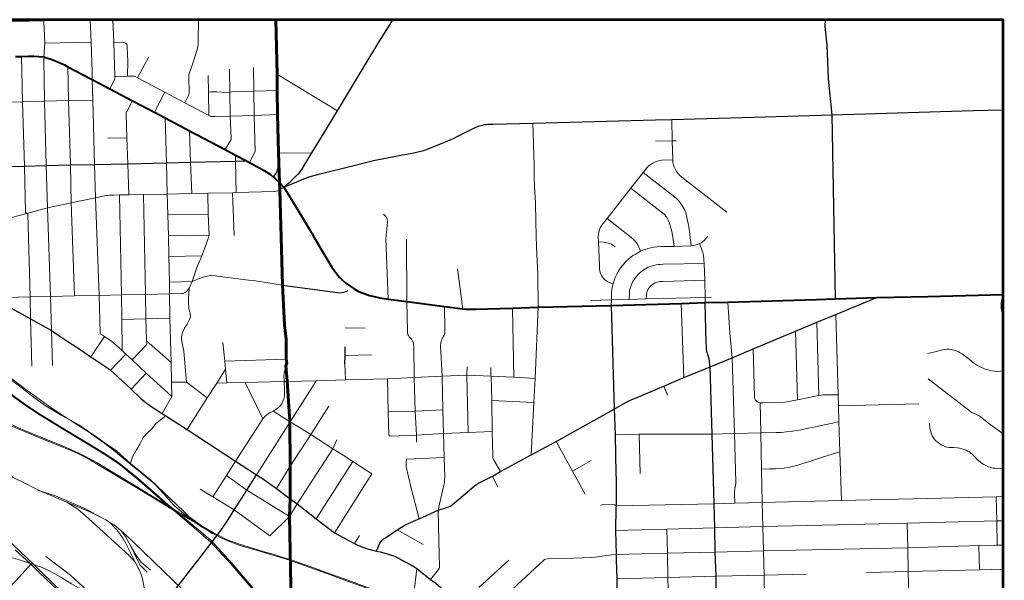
# Model space of a CAD drawing. Extents: x 13.99 to 21.38, y 7.75 to 14.55.
# Tile 77 of 77: x 18.68 to 21.38, y 13.01 to 14.55. Entities that reach past the tile are written whole.
import ezdxf

# ---------------------------------------------------------------- set-up
doc = ezdxf.new("R2010")
doc.units = 0
doc.header["$MEASUREMENT"] = 0
doc.linetypes.add('rr2', pattern=[0])
for name, color, linetype, lineweight in [('GM_X_City_Street', 1, 'Continuous', 0), ('GM_X_County_Road', 3, 'Continuous', 30), ('GM_X_Interstate_Route', 1, 'Continuous', 53), ('GM_X_Interstate_Shield', 7, 'Continuous', 0), ('GM_X_Rail_Line', 7, 'rr2', 13), ('GM_X_State_Route', 1, 'Continuous', 30), ('GM_X_Township_Road', 1, 'Continuous', 30), ('GM_X_US_Route', 1, 'Continuous', 40)]:
    doc.layers.add(name, color=color, linetype=linetype, lineweight=lineweight)

# ---------------------------------------------------------------- blocks, each defined once
blk = doc.blocks.new('DGN_COMPLEXSHAPE22')
at = {"layer": 'GM_X_Interstate_Shield', "color": 7, "linetype": 'Continuous', "lineweight": 13}
for p, q in [((21.377, 13.7415), (21.377, 13.7944)), ((21.377, 13.7944), (21.377, 13.7944)), ((21.377, 13.7415), (21.377, 13.7415))]:
    blk.add_line(p, q, dxfattribs=at)
blk.add_ellipse((21.4672, 13.7679), major_axis=(0.0961, 0), ratio=0.8, start_param=2.790281, end_param=3.492905, dxfattribs=at)

msp = doc.modelspace()

# ---------------------------------------------------------------- hatches: boundary and pattern name
at = {"layer": 'GM_X_Interstate_Shield', "linetype": 'rr2', "true_color": 0xe17500}
h = msp.add_hatch(color=32, dxfattribs=at)
edge = h.paths.add_edge_path()
edge.add_line((21.377, 13.7415), (21.377, 13.7415))
edge.add_line((21.377, 13.7415), (21.377, 13.7944))
edge.add_line((21.377, 13.7944), (21.377, 13.7944))
edge.add_ellipse((21.4672, 13.7679), major_axis=(0.0961, 0), ratio=0.8, start_angle=-200.1287, end_angle=-159.8713)

# ---------------------------------------------------------------- linework, layer by layer
at = {"layer": 'GM_X_City_Street'}
for p, q in [((19.0048, 14.5511), (19.0048, 14.5517)), ((18.7468, 14.4874), (18.8743, 14.4901)), ((19.0018, 14.3921), (19.0322, 14.4496)), ((19.3852, 14.4011), (19.5507, 14.302)), ((19.0477, 14.2976), (19.0763, 14.3528)), ((19.0814, 14.1592), (19.0774, 14.2822)), ((19.1473, 14.1603), (19.1445, 14.2465)), ((18.9203, 14.2267), (18.972, 14.2276)), ((19.3884, 14.1856), (19.4802, 14.1863)), ((18.9777, 14.0712), (18.9749, 14.1566)), ((19.1507, 14.0746), (19.1473, 14.1603)), ((19.2666, 13.9592), (19.2625, 14.077)), ((19.0851, 14.0158), (19.1955, 14.0179)), ((19.0865, 13.9583), (19.1978, 13.9606)), ((19.7404, 13.7785), (19.7397, 13.9492)), ((19.0879, 13.9015), (19.1777, 13.9037)), ((19.8937, 13.7584), (19.8795, 13.8679)), ((19.0894, 13.8314), (19.1516, 13.8335)), ((19.2193, 13.8483), (19.2294, 13.8468)), ((20.034, 13.5705), (20.0305, 13.7603)), ((20.5003, 13.5694), (20.4936, 13.773)), ((19.5716, 13.7062), (19.6265, 13.7049)), ((20.8708, 13.5208), (20.8656, 13.7213)), ((18.8735, 13.6266), (18.9108, 13.6827)), ((19.0266, 13.6702), (19.0935, 13.6113)), ((20.8122, 13.5084), (20.8073, 13.6966)), ((18.9277, 13.5896), (18.9698, 13.6339)), ((19.2414, 13.6142), (19.4099, 13.6204)), ((19.571, 13.63), (19.6433, 13.632)), ((19.2468, 13.5551), (19.2433, 13.5931)), ((19.5718, 13.5631), (19.5702, 13.6076)), ((19.9053, 13.5791), (19.9064, 13.5991)), ((19.9713, 13.5772), (19.9706, 13.5974)), ((18.9842, 13.5376), (19.0252, 13.5816)), ((19.0951, 13.5567), (19.1361, 13.5572)), ((19.3454, 13.4561), (19.2965, 13.556)), ((19.4731, 13.5312), (19.4919, 13.5606)), ((20.4561, 13.5215), (20.4461, 13.5464)), ((19.9738, 13.5068), (20.0888, 13.5014)), ((20.9251, 13.4916), (21.1451, 13.4979)), ((20.3809, 13.3063), (20.3782, 13.4144)), ((19.5374, 13.3744), (19.5485, 13.3984)), ((19.7396, 13.3453), (19.8431, 13.3503)), ((19.4921, 13.1819), (19.5923, 13.339)), ((20.1948, 13.3127), (20.2465, 13.3417)), ((19.5421, 13.1432), (19.6449, 13.3051)), ((19.9904, 13.2691), (19.9755, 13.2989)), ((19.5966, 13.1144), (19.6103, 13.1361)), ((19.7142, 13.1515), (19.7849, 13.1119)), ((21.3116, 13.0417), (21.3102, 13.1084)), ((21.3755, 13.0439), (21.374, 13.1099)), ((19.9379, 12.9939), (20.0201, 13.0684)), ((19.7551, 12.9414), (19.7679, 13.0455))]:
    msp.add_line(p, q, dxfattribs=at)
at = {"layer": 'GM_X_City_Street', "flags": 128}
for points in [[(18.5177, 14.543), (18.5835, 14.5452), (18.6639, 14.547), (18.7446, 14.5488), (18.8719, 14.5515), (18.8958, 14.5517)], [(18.7509, 14.1514), (18.7465, 14.328), (18.7441, 14.4426), (18.7448, 14.4495), (18.7468, 14.4874), (18.7446, 14.5488), (18.7445, 14.5517)], [(18.8834, 14.1544), (18.8789, 14.3311), (18.8768, 14.3872), (18.877, 14.4064), (18.8743, 14.4901), (18.8719, 14.5515)], [(18.926, 14.3617), (18.9378, 14.3852), (18.9392, 14.3898), (18.9394, 14.3948), (18.9366, 14.4896), (18.9338, 14.5511)], [(19.1677, 14.4834), (19.1683, 14.4921), (19.1685, 14.5517)], [(18.9366, 14.4896), (18.9614, 14.4898), (18.9643, 14.4889), (18.967, 14.488)], [(18.9741, 14.3964), (18.9749, 14.4376), (18.9732, 14.4748), (18.9727, 14.4806), (18.9718, 14.4842), (18.971, 14.4856), (18.9697, 14.4867), (18.967, 14.488)], [(19.131, 14.3237), (19.1412, 14.3434), (19.1427, 14.3474), (19.143, 14.3512), (19.1431, 14.3568), (19.142, 14.3916), (19.1423, 14.3953), (19.1428, 14.3992), (19.1437, 14.4037), (19.1481, 14.4159), (19.1559, 14.4411), (19.1649, 14.4695), (19.1667, 14.4778), (19.1677, 14.4834)], [(18.6914, 14.1498), (18.6858, 14.3267), (18.6833, 14.4508)], [(18.8173, 14.1532), (18.8125, 14.3296), (18.8108, 14.4224)], [(19.2422, 14.1951), (19.2581, 14.2233), (19.2585, 14.2254), (19.2561, 14.2868), (19.2548, 14.3527), (19.2541, 14.4162)], [(19.3085, 14.1599), (19.3238, 14.1886), (19.3243, 14.1912), (19.3216, 14.2886), (19.3208, 14.3555), (19.3199, 14.4203)], [(18.9394, 14.3948), (18.9741, 14.3964), (18.9897, 14.3968), (18.9927, 14.3964), (18.9948, 14.3956), (19.0018, 14.3921), (19.0763, 14.3528), (19.131, 14.3237), (19.1969, 14.2888), (19.1989, 14.2879), (19.2025, 14.2864), (19.206, 14.2857), (19.2098, 14.2857), (19.2139, 14.2859), (19.2561, 14.2868), (19.3216, 14.2886), (19.386, 14.2911)], [(19.1969, 14.2888), (19.1964, 14.3527), (19.1955, 14.399)], [(19.1964, 14.3527), (19.2029, 14.3536), (19.2104, 14.3538), (19.2194, 14.3535), (19.2461, 14.352), (19.2548, 14.3527), (19.2599, 14.3539), (19.2646, 14.3547), (19.3208, 14.3555), (19.3852, 14.357)], [(18.5588, 14.3237), (18.6259, 14.3255), (18.6858, 14.3267), (18.7465, 14.328), (18.8125, 14.3296), (18.8789, 14.3311)], [(18.9749, 14.1566), (18.972, 14.2276), (18.9704, 14.2922), (18.9706, 14.2959), (18.9714, 14.2986), (18.9728, 14.3008), (18.9881, 14.3289)], [(20.1013, 13.7624), (20.0998, 13.8525), (20.0964, 13.9266), (20.094, 13.9963), (20.0935, 14.0499), (20.092, 14.0773), (20.0903, 14.1164), (20.0895, 14.1515), (20.0859, 14.2676)], [(20.6187, 14.0232), (20.4949, 14.1199), (20.4899, 14.1241), (20.4847, 14.1297), (20.4801, 14.1352), (20.4768, 14.1414), (20.4737, 14.1473), (20.472, 14.1529), (20.4705, 14.1602), (20.4703, 14.167), (20.4684, 14.2191), (20.4672, 14.2781)], [(20.4232, 14.2188), (20.4684, 14.2191), (20.4796, 14.2196)], [(19.0691, 13.4708), (19.0947, 13.5158), (19.0953, 13.518), (19.0951, 13.5567), (19.0935, 13.6113), (19.0906, 13.7322), (19.0894, 13.7991), (19.0894, 13.8314), (19.0879, 13.9015), (19.0865, 13.9583), (19.0851, 14.0158), (19.0833, 14.0732), (19.0814, 14.1592)], [(19.272, 14.0775), (19.2707, 14.1631), (19.2707, 14.1795)], [(20.3064, 13.8273), (20.2953, 13.8309), (20.2878, 13.8352), (20.2818, 13.8401), (20.2775, 13.8454), (20.2743, 13.8501), (20.2719, 13.8554), (20.27, 13.8618), (20.2689, 13.8684), (20.2687, 13.8789), (20.2667, 13.942), (20.2657, 13.9571), (20.266, 13.9628), (20.2671, 13.9688), (20.2689, 13.9752), (20.2711, 13.9809), (20.2758, 13.9878), (20.29, 14.0058), (20.3549, 14.0895), (20.3893, 14.1328), (20.4001, 14.1465), (20.4057, 14.1512), (20.41, 14.1544), (20.4155, 14.1581), (20.423, 14.1618), (20.4307, 14.1644), (20.4398, 14.166), (20.4703, 14.167)], [(18.712, 13.6012), (18.7083, 13.7309), (18.7071, 13.7911), (18.7002, 14.0182), (18.6983, 14.0201), (18.6946, 14.0224), (18.6914, 14.1498)], [(18.7679, 13.6031), (18.7658, 13.6987), (18.7632, 13.7922), (18.7542, 14.035), (18.7509, 14.1514)], [(18.8289, 13.7937), (18.8198, 14.0493), (18.8173, 14.1532)], [(18.899, 13.6921), (18.8959, 13.795), (18.886, 14.0633), (18.8834, 14.1544)], [(20.521, 13.9313), (20.5139, 13.9842), (20.5092, 14.0091), (20.5063, 14.0215), (20.5022, 14.0306), (20.4971, 14.0398), (20.4915, 14.0482), (20.4863, 14.0551), (20.481, 14.0604), (20.475, 14.0653), (20.3893, 14.1328)], [(18.6351, 14.0037), (18.6983, 14.0201), (18.7542, 14.035), (18.8198, 14.0493), (18.886, 14.0633), (18.9142, 14.0691), (18.9205, 14.0697), (18.9257, 14.07), (18.9343, 14.0702), (18.952, 14.0707), (18.9777, 14.0712), (19.0181, 14.072), (19.0833, 14.0732), (19.1507, 14.0746), (19.1945, 14.0753), (19.2625, 14.077), (19.272, 14.0775), (19.3764, 14.0802), (19.3818, 14.0809), (19.387, 14.0821), (19.3919, 14.0845), (19.403, 14.0917)], [(19.1794, 13.9084), (19.1943, 13.9488), (19.1978, 13.9606), (19.1955, 14.0179), (19.1945, 14.0753)], [(20.4737, 13.9296), (20.4702, 13.9547), (20.4673, 13.9706), (20.4643, 13.9835), (20.4612, 13.9934), (20.4573, 14.0018), (20.4526, 14.0104), (20.4463, 14.0176), (20.4395, 14.0238), (20.4309, 14.0303), (20.3549, 14.0895)], [(18.9591, 13.644), (18.9587, 13.7293), (18.9576, 13.7963), (18.952, 14.0707)], [(18.9873, 13.618), (19.025, 13.6587), (19.0263, 13.6606), (19.027, 13.6628), (19.0271, 13.6665), (19.0266, 13.6702), (19.0245, 13.7304), (19.0238, 13.7977), (19.0181, 14.072)], [(19.689, 13.785), (19.6831, 13.9508), (19.6873, 13.996), (19.6863, 14.0056), (19.6829, 14.0114), (19.6763, 14.0183)], [(20.3816, 13.9161), (20.375, 13.9318), (20.3708, 13.939), (20.3662, 13.9446), (20.3612, 13.9494), (20.3563, 13.9538), (20.29, 14.0058)], [(20.2667, 13.942), (20.2811, 13.9413), (20.2872, 13.9403), (20.2938, 13.9388), (20.3018, 13.9353), (20.3122, 13.9286)], [(20.3014, 13.7675), (20.3021, 13.7828), (20.3025, 13.8026), (20.3041, 13.8174), (20.3064, 13.8273), (20.3093, 13.8358), (20.3124, 13.8441), (20.3165, 13.8532), (20.321, 13.8616), (20.3269, 13.8712), (20.3337, 13.8793), (20.3407, 13.8874), (20.3489, 13.8949), (20.355, 13.8998), (20.361, 13.9042), (20.3669, 13.9077), (20.3742, 13.9121), (20.3816, 13.9161), (20.3897, 13.9198), (20.3952, 13.9215), (20.4021, 13.9234), (20.4099, 13.9256), (20.4189, 13.9275), (20.4276, 13.9286), (20.4377, 13.9289), (20.4737, 13.9296), (20.521, 13.9313), (20.5312, 13.9326), (20.538, 13.9349), (20.5434, 13.9372), (20.5478, 13.9396), (20.5517, 13.9417), (20.5564, 13.9454), (20.5664, 13.9577)], [(20.5594, 13.7753), (20.559, 13.7898), (20.5578, 13.8365), (20.556, 13.8831), (20.5557, 13.8915), (20.5551, 13.8976), (20.5543, 13.903), (20.5532, 13.9098), (20.5512, 13.9173), (20.5482, 13.9259), (20.5434, 13.9372)], [(19.1646, 13.8714), (19.1669, 13.8781), (19.1777, 13.9037), (19.1794, 13.9084)], [(18.3547, 13.8826), (18.4004, 13.822), (18.4033, 13.8179), (18.4363, 13.7716), (18.4775, 13.7196), (18.5057, 13.6881), (18.5217, 13.6714), (18.5629, 13.6369), (18.6178, 13.5955), (18.6988, 13.5339), (18.7143, 13.5228), (18.7649, 13.4864), (18.8097, 13.4569), (18.8402, 13.4395), (18.8668, 13.422), (18.8861, 13.4089), (18.9105, 13.391), (18.9437, 13.3683), (18.9821, 13.3338), (19.0371, 13.2886), (19.0907, 13.2373), (19.1277, 13.2033), (19.1427, 13.1879), (19.2073, 13.1406)], [(19.1923, 13.514), (19.1361, 13.5572), (19.13, 13.6314), (19.1283, 13.6422), (19.1235, 13.6689), (19.122, 13.6788), (19.1229, 13.6865), (19.1258, 13.6947), (19.1309, 13.705), (19.138, 13.7163), (19.1443, 13.7291), (19.1473, 13.7371), (19.1463, 13.7469), (19.1438, 13.7512), (19.1421, 13.7605), (19.1416, 13.7752), (19.1414, 13.7861), (19.1419, 13.7999), (19.1431, 13.8146), (19.1516, 13.8335), (19.1646, 13.8714)], [(20.3501, 13.7843), (20.3511, 13.8023), (20.3519, 13.8092), (20.354, 13.8179), (20.3574, 13.8264), (20.3605, 13.8329), (20.365, 13.8395), (20.3693, 13.8459), (20.3749, 13.8524), (20.3809, 13.8581), (20.388, 13.8637), (20.3953, 13.8682), (20.4031, 13.8723), (20.4111, 13.8757), (20.4186, 13.8776), (20.425, 13.8791), (20.4305, 13.8796), (20.4366, 13.88), (20.4438, 13.8806), (20.556, 13.8831)], [(19.1516, 13.8335), (19.1778, 13.844), (19.2041, 13.8505), (19.2051, 13.8504), (19.2152, 13.8489), (19.2193, 13.8483)], [(19.2294, 13.8468), (19.2355, 13.8458), (19.3063, 13.8373), (19.3194, 13.8357), (19.3992, 13.8232)], [(20.3973, 13.7861), (20.3985, 13.7971), (20.3994, 13.8042), (20.4013, 13.8101), (20.4046, 13.8151), (20.4084, 13.8196), (20.4122, 13.823), (20.4167, 13.8263), (20.4216, 13.8292), (20.4271, 13.8316), (20.4344, 13.8332), (20.4441, 13.8333), (20.5578, 13.8365)], [(18.5903, 13.6821), (18.5878, 13.7491), (18.5883, 13.7525), (18.5899, 13.7552), (18.6083, 13.7714), (18.6131, 13.7793), (18.6127, 13.7843), (18.6225, 13.7895), (18.641, 13.7897), (18.7071, 13.7911), (18.7632, 13.7922), (18.8289, 13.7937), (18.8959, 13.795), (18.9576, 13.7963), (19.0238, 13.7977), (19.0894, 13.7991), (19.1226, 13.8002), (19.1259, 13.8005), (19.1287, 13.8015), (19.1321, 13.8031), (19.1358, 13.8058), (19.1387, 13.8088), (19.1431, 13.8146)], [(19.7671, 13.3927), (19.7667, 13.4119), (19.7634, 13.4778), (19.7608, 13.5698), (19.7596, 13.6542), (19.7591, 13.6596), (19.7584, 13.6643), (19.7567, 13.6684), (19.7532, 13.6746), (19.7493, 13.679), (19.7472, 13.6816), (19.7453, 13.685), (19.7434, 13.688), (19.7424, 13.6923), (19.7423, 13.6969), (19.7413, 13.738), (19.7404, 13.7785)], [(20.2446, 13.7808), (20.3021, 13.7828), (20.3501, 13.7843), (20.3973, 13.7861), (20.559, 13.7898), (20.5762, 13.79)], [(19.8263, 13.2056), (19.8334, 13.2384), (19.8423, 13.2741), (19.8439, 13.2818), (19.8443, 13.2881), (19.8444, 13.2978), (19.8431, 13.3503), (19.8407, 13.4157), (19.8392, 13.4812), (19.837, 13.5733), (19.833, 13.658), (19.8334, 13.6646), (19.8347, 13.6706), (19.8372, 13.6759), (19.8405, 13.682), (19.8434, 13.6867), (19.8447, 13.6904), (19.8452, 13.6957), (19.8451, 13.7013), (19.8434, 13.7647)], [(20.0818, 13.3576), (20.0888, 13.5014), (20.0925, 13.5671), (20.1013, 13.7624)], [(20.6396, 13.4162), (20.6331, 13.6242), (20.6268, 13.6925), (20.6214, 13.7768)], [(18.9587, 13.7293), (19.0245, 13.7304), (19.0906, 13.7322)], [(20.9327, 13.232), (20.929, 13.3662), (20.9257, 13.4484), (20.9251, 13.4916), (20.9243, 13.5225), (20.9176, 13.7427)], [(18.899, 13.6921), (18.8994, 13.6907), (18.9004, 13.6891), (18.9026, 13.6876), (18.9108, 13.6827), (18.9315, 13.6683), (18.9368, 13.6639), (18.943, 13.6587), (18.9591, 13.644), (18.9698, 13.6339), (18.9873, 13.618), (19.0252, 13.5816), (19.0953, 13.518)], [(19.1374, 13.4272), (19.1923, 13.514), (19.219, 13.5544), (19.2433, 13.5931), (19.2414, 13.6142), (19.2352, 13.6656)], [(20.7355, 12.4133), (20.7332, 12.4781), (20.7319, 12.5448), (20.7298, 12.6238), (20.7283, 12.6908), (20.7266, 12.7601), (20.7253, 12.8265), (20.7235, 12.894), (20.7219, 12.9612), (20.7207, 13.0273), (20.7188, 13.0942), (20.7173, 13.1605), (20.7152, 13.2267), (20.7135, 13.3186), (20.7118, 13.4182), (20.7104, 13.5006), (20.7058, 13.5015), (20.702, 13.503), (20.6988, 13.5059), (20.6967, 13.5084), (20.6951, 13.5121), (20.6946, 13.5162), (20.6911, 13.6481)], [(21.1694, 13.6353), (21.19, 13.6398), (21.204, 13.6438), (21.2111, 13.646), (21.2164, 13.6471), (21.222, 13.6477), (21.2277, 13.6477), (21.2326, 13.6471), (21.2374, 13.6461), (21.2426, 13.6449), (21.2476, 13.6432), (21.2538, 13.6405), (21.2591, 13.6377), (21.2641, 13.6343), (21.2691, 13.6307), (21.289, 13.6155), (21.2946, 13.6105), (21.3005, 13.6061), (21.3064, 13.6025), (21.3123, 13.5992), (21.3198, 13.5959), (21.3269, 13.593), (21.3353, 13.5906), (21.3443, 13.5883), (21.3534, 13.5871), (21.3615, 13.5867), (21.3695, 13.5871), (21.3767, 13.5879), (21.377, 13.5879)], [(19.208, 13.2423), (19.2459, 13.3012), (19.2706, 13.3406), (19.3454, 13.4561), (19.3519, 13.4635), (19.3566, 13.4678), (19.3639, 13.4726), (19.3733, 13.4776), (19.3819, 13.4826), (19.3881, 13.4877), (19.3937, 13.4929), (19.3974, 13.4977), (19.3995, 13.5019), (19.4013, 13.5063), (19.4029, 13.5109), (19.404, 13.5153), (19.4048, 13.5212), (19.405, 13.5268), (19.4048, 13.533), (19.4039, 13.5588), (19.4033, 13.5757), (19.4035, 13.5806), (19.4046, 13.5856), (19.4057, 13.5895), (19.4068, 13.5932), (19.4089, 13.6011)], [(19.219, 13.5544), (19.2468, 13.5551), (19.2965, 13.556), (19.4039, 13.5588), (19.412, 13.5588), (19.4919, 13.5606), (19.5718, 13.5631)], [(19.5718, 13.5631), (19.6877, 13.5665), (19.7608, 13.5698), (19.837, 13.5733), (19.9052, 13.5761), (19.9715, 13.5732), (20.034, 13.5705), (20.0925, 13.5671)], [(19.693, 13.41), (19.6922, 13.4109), (19.6915, 13.4126), (19.6891, 13.4753), (19.6877, 13.5665)], [(19.9085, 13.4191), (19.9052, 13.5761), (19.9053, 13.5791)], [(19.9977, 13.3114), (19.9784, 13.345), (19.9773, 13.3476), (19.9766, 13.3506), (19.9763, 13.3551), (19.9747, 13.4212), (19.9738, 13.5068), (19.9715, 13.5732), (19.9713, 13.5772)], [(21.377, 13.4148), (21.3413, 13.4412), (21.3099, 13.4658), (21.3034, 13.4686), (21.297, 13.4708), (21.2921, 13.4731), (21.2867, 13.4768), (21.1706, 13.5663)], [(19.3281, 13.3027), (19.4201, 13.4481), (19.4731, 13.5312)], [(20.7104, 13.5006), (20.7175, 13.5003), (20.7716, 13.5014), (20.7774, 13.502), (20.7828, 13.5029), (20.8122, 13.5084), (20.8708, 13.5208), (20.8824, 13.5219), (20.9015, 13.5224), (20.9243, 13.5225)], [(19.3825, 13.2648), (19.4206, 13.3262), (19.4767, 13.4131), (19.5268, 13.4915)], [(19.6891, 13.4753), (19.7634, 13.4778), (19.8392, 13.4812)], [(18.9821, 13.3338), (18.9879, 13.3525), (18.9986, 13.3713), (19.0075, 13.3866), (19.0175, 13.4054), (19.029, 13.4181), (19.0422, 13.4301), (19.0522, 13.444), (19.0791, 13.4644)], [(19.3733, 13.4776), (19.4201, 13.4481), (19.4767, 13.4131), (19.5374, 13.3744), (19.5656, 13.3567)], [(20.3117, 13.4122), (20.3782, 13.4144), (20.5784, 13.4142), (20.6396, 13.4162), (20.7118, 13.4182), (20.7536, 13.4186), (20.7672, 13.4189), (20.7815, 13.4204), (20.7987, 13.4227), (20.8213, 13.4263), (20.9257, 13.4484)], [(21.1745, 13.4446), (21.1754, 13.4315), (21.1771, 13.4235), (21.1789, 13.4166), (21.1819, 13.4095), (21.1853, 13.4042), (21.1896, 13.3991), (21.1933, 13.3949), (21.198, 13.391), (21.2035, 13.3871), (21.2084, 13.3838), (21.2147, 13.381), (21.2224, 13.379), (21.2285, 13.3779), (21.2341, 13.3774), (21.2415, 13.3775), (21.2508, 13.3768), (21.2571, 13.3759), (21.2635, 13.3745), (21.2694, 13.3726), (21.2749, 13.3705), (21.2801, 13.3679), (21.2845, 13.3654), (21.2882, 13.3624), (21.2917, 13.3596), (21.2957, 13.3557), (21.3003, 13.3509), (21.3043, 13.346), (21.3147, 13.3371), (21.319, 13.3336), (21.3239, 13.331), (21.3289, 13.3282), (21.333, 13.3264), (21.3367, 13.3249), (21.341, 13.3234), (21.3451, 13.3222), (21.3497, 13.3213), (21.3538, 13.3206), (21.358, 13.3202), (21.377, 13.3206)], [(19.693, 13.41), (19.6942, 13.4095), (19.6961, 13.4091), (19.7667, 13.4119), (19.8407, 13.4157), (19.9085, 13.4191), (19.9747, 13.4212)], [(20.6404, 13.2249), (20.6392, 13.2511), (20.6396, 13.2562), (20.6402, 13.2629), (20.6411, 13.2685), (20.6422, 13.273), (20.6428, 13.2776), (20.6429, 13.2818), (20.6396, 13.4162)], [(19.3642, 13.1357), (19.4184, 13.1886), (19.4397, 13.2228), (19.5374, 13.3744)], [(20.2298, 13.2499), (20.1948, 13.3127), (20.1498, 13.3941)], [(19.5656, 13.3567), (19.5923, 13.339), (19.6449, 13.3051)], [(20.7135, 13.3186), (20.7353, 13.3192), (20.7516, 13.3196), (20.7649, 13.3201), (20.7756, 13.3213), (20.786, 13.3227), (20.799, 13.3253), (20.8135, 13.3292), (20.8275, 13.3338), (20.8423, 13.3388), (20.8835, 13.3517), (20.929, 13.3662)], [(19.7745, 13.1822), (19.7516, 13.2695), (19.7384, 13.325), (19.7386, 13.3389), (19.7396, 13.3453)], [(19.2459, 13.3012), (19.3013, 13.2607), (19.4184, 13.1886)], [(19.1732, 13.2637), (19.208, 13.2423), (19.2665, 13.2062), (19.3642, 13.1357)], [(20.2732, 13.2181), (20.2766, 13.2203), (20.2798, 13.221), (20.3107, 13.2206), (20.3145, 13.2174), (20.5839, 13.2232), (20.6404, 13.2249), (20.7152, 13.2267), (20.9327, 13.232), (21.1681, 13.2378), (21.3574, 13.2424), (21.377, 13.2429)], [(21.3605, 13.1097), (21.3589, 13.1761), (21.3574, 13.2424)], [(19.8057, 13.0159), (19.8278, 13.0433), (19.8291, 13.0456), (19.8302, 13.0485), (19.8305, 13.0529), (19.829, 13.0818), (19.8263, 13.2056)], [(20.3127, 13.15), (20.4543, 13.154), (20.5858, 13.1572), (20.7173, 13.1605), (20.92, 13.1654), (21.1137, 13.17), (21.3589, 13.1761), (21.377, 13.1766)], [(21.1218, 12.7659), (21.1209, 12.8367), (21.1194, 12.9039), (21.1177, 12.9709), (21.1162, 13.0372), (21.1148, 13.1027), (21.1137, 13.17)], [(20.4654, 12.7597), (20.4644, 12.7612), (20.4636, 12.763), (20.4631, 12.765), (20.461, 12.8205), (20.4601, 12.8875), (20.4588, 12.9555), (20.457, 13.0211), (20.4558, 13.0879), (20.4543, 13.154)], [(20.1151, 13.0677), (20.1186, 13.0699), (20.1221, 13.0714), (20.1263, 13.0719), (20.1971, 13.0744), (20.2481, 13.0756), (20.2573, 13.0766), (20.2697, 13.0784), (20.3026, 13.0834), (20.3147, 13.0839), (20.4558, 13.0879), (20.5869, 13.0908), (20.7188, 13.0942), (21.1148, 13.1027), (21.3102, 13.1084), (21.3605, 13.1097), (21.374, 13.1099), (21.377, 13.1099)], [(18.6003, 12.95), (18.6151, 12.9585), (18.652, 12.9949), (18.6775, 13.0227), (18.709, 13.0572)], [(19.9426, 12.8897), (19.9828, 12.9449), (20.1151, 13.0677)], [(20.3165, 13.0177), (20.457, 13.0211), (20.5895, 13.0246), (20.7207, 13.0273), (20.8374, 13.0305)], [(21.0016, 13.0345), (21.1162, 13.0372), (21.3116, 13.0417), (21.3755, 13.0439), (21.377, 13.0439)]]:
    msp.add_lwpolyline(points, dxfattribs=at)
at = {"layer": 'GM_X_County_Road', "color": 1, "flags": 128}
for points in [[(19.3751, 14.12), (19.3814, 14.1287), (19.3851, 14.1365), (19.3877, 14.1441), (19.389, 14.1503), (19.3884, 14.1856), (19.386, 14.2911), (19.3852, 14.357), (19.3852, 14.4011), (19.3813, 14.5517)], [(19.403, 14.0917), (19.4225, 14.109), (19.4325, 14.1188), (19.4406, 14.1269), (19.4447, 14.131), (19.4487, 14.1356), (19.4521, 14.1405), (19.4802, 14.1863), (19.5091, 14.234), (19.5376, 14.2809), (19.5507, 14.302), (19.5999, 14.3839), (19.6586, 14.4807), (19.702, 14.5517)], [(20.9167, 13.7854), (20.9079, 14.2905), (20.8972, 14.3897), (20.8936, 14.482), (20.8882, 14.5333), (20.8888, 14.5517)], [(19.403, 14.0917), (19.4433, 14.109), (19.4576, 14.1152), (19.4751, 14.1215), (19.5067, 14.1298), (19.5806, 14.1483), (19.6492, 14.1649), (19.7287, 14.181), (19.7551, 14.1858), (19.767, 14.188), (19.7752, 14.1896), (19.7835, 14.1918), (19.7903, 14.194), (19.7992, 14.1969), (19.8377, 14.2126), (19.8509, 14.2181), (19.8609, 14.2225), (19.8702, 14.2268), (19.8771, 14.2301), (19.9301, 14.2567), (19.9349, 14.2588), (19.9394, 14.2604), (19.9431, 14.2616), (19.9477, 14.2627), (19.9512, 14.2634), (19.9547, 14.2639), (19.9581, 14.2645), (19.9617, 14.2646), (19.9693, 14.2649), (19.9763, 14.2649), (20.0859, 14.2676), (20.2214, 14.2711), (20.4228, 14.2769), (20.4672, 14.2781), (20.6925, 14.284), (20.9079, 14.2905), (21.2947, 14.3029), (21.377, 14.3043)], [(18.5638, 14.1474), (18.6317, 14.1487), (18.6914, 14.1498), (18.7509, 14.1514), (18.8173, 14.1532), (18.8834, 14.1544), (18.9749, 14.1566), (19.0814, 14.1592), (19.1473, 14.1603), (19.2707, 14.1631), (19.3003, 14.1642)], [(19.6938, 13.1378), (19.7142, 13.1515), (19.7305, 13.1619), (19.739, 13.1665), (19.7472, 13.1703), (19.7587, 13.1758), (19.7745, 13.1822), (19.8263, 13.2056), (19.8346, 13.2087), (19.8418, 13.2107), (19.8493, 13.2127), (19.8553, 13.2146), (19.8604, 13.2169), (19.8659, 13.2211), (19.9057, 13.2553), (19.9263, 13.2726), (19.9327, 13.2767), (19.9411, 13.2816), (19.9755, 13.2989), (19.9977, 13.3114), (20.0818, 13.3576), (20.1498, 13.3941), (20.3097, 13.4832), (20.3463, 13.5036), (20.3559, 13.5082), (20.3671, 13.5127), (20.3789, 13.5176), (20.3939, 13.5241), (20.4461, 13.5464), (20.5003, 13.5694), (20.5732, 13.5987), (20.6331, 13.6242), (20.6911, 13.6481), (20.8073, 13.6966), (20.8656, 13.7213), (20.9176, 13.7427), (21.0298, 13.7892)], [(20.3014, 13.7675), (20.3097, 13.4832), (20.3117, 13.4122), (20.3143, 13.3052), (20.3147, 13.2915), (20.3148, 13.2761), (20.3145, 13.2174), (20.3143, 13.2114)], [(20.5732, 13.5987), (20.5701, 13.6206), (20.5655, 13.6348), (20.5638, 13.6417), (20.5629, 13.6482), (20.5623, 13.6555), (20.5616, 13.665), (20.5594, 13.7753)], [(20.5953, 12.766), (20.5936, 12.8237), (20.5919, 12.8905), (20.5906, 12.9582), (20.5895, 13.0246), (20.5869, 13.0908), (20.5858, 13.1572), (20.5839, 13.2232), (20.5784, 13.4142), (20.5732, 13.5987)], [(18.9793, 12.8157), (18.9851, 12.8286), (18.9914, 12.84), (18.9985, 12.8503), (19.0999, 12.9814), (19.1734, 13.0762), (19.2277, 13.146), (19.2357, 13.1578), (19.244, 13.1704), (19.2555, 13.1888), (19.2665, 13.2062), (19.2875, 13.2389), (19.3013, 13.2607), (19.3281, 13.3027)], [(20.3143, 13.2114), (20.3127, 13.15), (20.3147, 13.0839), (20.3151, 13.0698)], [(19.6572, 13.0936), (19.6638, 13.1092), (19.6668, 13.1152), (19.6699, 13.1197), (19.6732, 13.1236), (19.6769, 13.1267), (19.6824, 13.1301), (19.6938, 13.1378)], [(18.6663, 13.0971), (18.709, 13.0572), (18.732, 13.0351), (18.7683, 13.0003), (18.7902, 12.9802), (18.7937, 12.9768), (18.8157, 12.9568), (18.8442, 12.9311), (18.8927, 12.8854), (18.9262, 12.8563), (18.9433, 12.8425), (18.9793, 12.8157), (19.0326, 12.7857), (19.0995, 12.7478), (19.1727, 12.7105), (19.2107, 12.6872), (19.2594, 12.6237), (19.419, 12.483), (19.4282, 12.4741)], [(20.3151, 13.0698), (20.3165, 13.0177), (20.3177, 12.9515), (20.3195, 12.884), (20.3214, 12.8179), (20.3224, 12.772), (20.3216, 12.767), (20.3197, 12.7637), (20.3166, 12.7602), (20.1934, 12.6358)]]:
    msp.add_lwpolyline(points, dxfattribs=at)
at = {"layer": 'GM_X_Interstate_Route', "flags": 128}
for points in [[(19.3811, 14.5517), (14.577, 14.5517)], [(21.377, 11.7636), (21.377, 14.5517), (19.3811, 14.5517), (19.385, 14.4016), (19.385, 14.3575), (19.3858, 14.2916), (19.3882, 14.1862), (19.3911, 14.1056), (19.3917, 14.085), (19.399, 13.8238), (19.4049, 13.7141), (19.4094, 13.6746), (19.4091, 13.664), (19.4097, 13.6209), (19.4108, 13.6101), (19.4087, 13.6017), (19.4118, 13.5593), (19.4199, 13.4487), (19.4204, 13.3267), (19.4206, 13.2372), (19.4182, 13.1892), (19.4264, 12.7606)], [(19.4264, 12.7606), (19.4182, 13.1892), (19.4206, 13.2372), (19.4204, 13.3267), (19.4199, 13.4487), (19.4118, 13.5593), (19.4087, 13.6017), (19.4108, 13.6101), (19.4097, 13.6209), (19.4091, 13.664), (19.4094, 13.6746), (19.4049, 13.7141), (19.399, 13.8238), (19.3917, 14.085), (19.3911, 14.1056), (19.3882, 14.1862), (19.3858, 14.2916), (19.385, 14.3575), (19.385, 14.4016), (19.3811, 14.5517)]]:
    msp.add_lwpolyline(points, dxfattribs=at)
at = {"layer": 'GM_X_Rail_Line'}
msp.add_line((19.1178, 13.191), (19.1172, 13.1916), dxfattribs=at)
at = {"layer": 'GM_X_Rail_Line', "ltscale": 3.78788e-07, "flags": 128}
for points in [[(21.377, 11.4749), (21.3548, 11.4954), (21.2987, 11.5471), (21.2717, 11.5713), (21.2562, 11.5857), (21.238, 11.6019), (21.2206, 11.6166), (21.2035, 11.6305), (21.1691, 11.6574), (21.1368, 11.6828), (21.1195, 11.6965), (21.1057, 11.7069), (21.0884, 11.7211), (21.0677, 11.7386), (21.0466, 11.7574), (21.0195, 11.783), (20.993, 11.8073), (20.9176, 11.8786), (20.8535, 11.9383), (20.7838, 12.0036), (20.7166, 12.0663), (20.623, 12.1541), (20.3928, 12.3697), (20.3005, 12.4561), (20.2474, 12.5056), (20.2147, 12.5362), (20.1712, 12.578), (20.1508, 12.5983), (20.1249, 12.6251), (20.0919, 12.6591), (20.0651, 12.6867), (20.0258, 12.7272), (19.9989, 12.7548), (19.9425, 12.8131), (19.9119, 12.8443), (19.8958, 12.8619), (19.8804, 12.876), (19.8747, 12.8807), (19.8625, 12.8917), (19.8555, 12.897), (19.8424, 12.9055), (19.83, 12.9131), (19.8162, 12.9208), (19.8011, 12.9284), (19.7846, 12.9357), (19.7611, 12.9447), (19.7066, 12.9643), (19.6563, 12.9825), (19.5875, 13.0074), (19.5106, 13.0353), (19.4744, 13.0485), (19.4497, 13.0574), (19.4275, 13.0653), (19.4093, 13.0713), (19.3916, 13.0768), (19.3732, 13.0825), (19.3522, 13.0887), (19.2808, 13.11), (19.268, 13.1144), (19.2543, 13.1195), (19.2426, 13.1243), (19.2288, 13.131), (19.2086, 13.1419), (19.1933, 13.1505), (19.1759, 13.1611), (19.1602, 13.1711), (19.1269, 13.1904), (19.1034, 13.2039), (19.0481, 13.2379), (18.9954, 13.2695), (18.9381, 13.304), (18.8892, 13.3332), (18.8698, 13.3446), (18.8541, 13.3527), (18.8377, 13.3608), (18.8211, 13.3685), (18.7982, 13.378), (18.7092, 13.4147), (18.6744, 13.4293), (18.6599, 13.4356), (18.6451, 13.4427), (18.6235, 13.4542), (18.6065, 13.4642), (18.5925, 13.4731), (18.5593, 13.5005), (18.5479, 13.5107), (18.5347, 13.523), (18.5053, 13.5541), (18.4741, 13.5849), (18.423, 13.6399), (18.3881, 13.6816), (18.3578, 13.7144), (18.2793, 13.8089), (18.188, 13.9188), (18.1801, 13.9283), (18.1745, 13.9344), (18.1529, 13.9559), (18.1446, 13.9626), (18.1357, 13.9689), (18.1266, 13.9747), (18.119, 13.9785), (18.1075, 13.9841), (18.0982, 13.9872), (18.088, 13.9905), (18.0762, 13.9932), (18.0647, 13.995), (18.0516, 13.9961), (18.0406, 13.9967), (18.0283, 13.9966), (18.0162, 13.9962), (18.0054, 13.9953), (17.9933, 13.994), (17.9812, 13.9925), (17.9694, 13.9907), (17.9557, 13.9883), (17.8999, 13.9769), (17.8834, 13.9733), (17.8701, 13.9707), (17.8563, 13.9676), (17.8369, 13.9636), (17.8242, 13.961), (17.7992, 13.9586), (17.788, 13.9578), (17.7779, 13.9571), (17.7608, 13.9565), (17.6512, 13.9544), (17.6303, 13.9548), (17.6145, 13.9552), (17.5992, 13.9561), (17.5856, 13.9575), (17.5734, 13.9589), (17.5608, 13.9603), (17.5467, 13.9625), (17.5338, 13.965), (17.5232, 13.9673), (17.5117, 13.9703), (17.5022, 13.9731), (17.4921, 13.9768), (17.4832, 13.9802), (17.4725, 13.985), (17.4633, 13.9903), (17.453, 13.9959), (17.4377, 14.0057), (17.4256, 14.0141), (17.4154, 14.0219), (17.4052, 14.0308), (17.3962, 14.0395), (17.387, 14.0494), (17.3797, 14.0575), (17.374, 14.0645), (17.3678, 14.0725), (17.3559, 14.0893), (17.3481, 14.1023), (17.3399, 14.1165), (17.3332, 14.1294), (17.3281, 14.1401), (17.3221, 14.1536), (17.3165, 14.1676), (17.3112, 14.1822), (17.306, 14.1984), (17.2815, 14.2826), (17.2665, 14.3356), (17.2547, 14.3767), (17.2436, 14.4166), (17.2362, 14.4416), (17.233, 14.4524), (17.2298, 14.4616), (17.226, 14.4712), (17.22, 14.4846), (17.2151, 14.4942), (17.2091, 14.5048), (17.2033, 14.5133), (17.1977, 14.5211), (17.1903, 14.5299), (17.1834, 14.5376), (17.1766, 14.5443), (17.1684, 14.5514), (17.1679, 14.5517)], [(21.377, 11.4781), (21.3564, 11.4971), (21.3003, 11.5488), (21.2733, 11.573), (21.2577, 11.5874), (21.2395, 11.6036), (21.222, 11.6185), (21.2049, 11.6323), (21.1706, 11.6592), (21.1382, 11.6846), (21.1209, 11.6983), (21.1072, 11.7087), (21.0899, 11.7229), (21.0692, 11.7403), (21.0482, 11.7591), (21.0211, 11.7847), (20.9946, 11.8091), (20.9192, 11.8803), (20.8551, 11.94), (20.7854, 12.0053), (20.7182, 12.068), (20.6246, 12.1558), (20.3945, 12.3714), (20.3021, 12.4578), (20.249, 12.5074), (20.2163, 12.5379), (20.1728, 12.5797), (20.1525, 12.5999), (20.1265, 12.6267), (20.0936, 12.6607), (20.0668, 12.6883), (20.0275, 12.7288), (20.0006, 12.7564), (19.9442, 12.8148), (19.9136, 12.8459), (19.8904, 12.8715), (19.8832, 12.878), (19.8773, 12.8829), (19.8707, 12.8883), (19.8569, 12.8989), (19.8437, 12.9075), (19.8311, 12.9151), (19.8173, 12.9229), (19.8021, 12.9305), (19.7855, 12.9379), (19.7619, 12.9469), (19.7074, 12.9665), (19.6571, 12.9847), (19.5883, 13.0096), (19.5114, 13.0375), (19.4752, 13.0507), (19.4505, 13.0596), (19.4282, 13.0675), (19.41, 13.0735), (19.3923, 13.079), (19.3739, 13.0847), (19.3529, 13.0909), (19.2816, 13.1122), (19.2688, 13.1166), (19.2552, 13.1217), (19.2435, 13.1265), (19.2299, 13.1331), (19.2098, 13.1439), (19.1945, 13.1526), (19.1772, 13.1631), (19.1614, 13.1731), (19.1281, 13.1925), (19.1046, 13.2059), (19.0493, 13.2399), (18.9966, 13.2715), (18.9393, 13.306), (18.8904, 13.3352), (18.8709, 13.3466), (18.8552, 13.3548), (18.8387, 13.3629), (18.822, 13.3706), (18.7991, 13.3802), (18.7101, 13.4168), (18.6753, 13.4315), (18.6609, 13.4377), (18.6462, 13.4448), (18.6246, 13.4563), (18.6077, 13.4662), (18.5849, 13.4828), (18.5761, 13.4905), (18.5635, 13.5016), (18.5529, 13.5108), (18.5407, 13.5229), (18.5184, 13.5462), (18.4826, 13.5823), (18.4248, 13.6414), (18.3898, 13.6832), (18.3596, 13.716), (18.2811, 13.8104), (18.1898, 13.9202), (18.1819, 13.9298), (18.1762, 13.936), (18.1544, 13.9577), (18.1461, 13.9644), (18.137, 13.9708), (18.1277, 13.9768), (18.12, 13.9806), (18.1083, 13.9863), (18.099, 13.9894), (18.0887, 13.9927), (18.0767, 13.9955), (18.0649, 13.9974), (18.0518, 13.9984), (18.0407, 13.9991), (18.0283, 13.999), (18.0161, 13.9985), (18.0052, 13.9976), (17.9931, 13.9964), (17.9808, 13.9948), (17.969, 13.993), (17.9553, 13.9906), (17.8994, 13.9791), (17.8829, 13.9756), (17.8696, 13.973), (17.8558, 13.9699), (17.8364, 13.9659), (17.8239, 13.9633), (17.799, 13.9609), (17.7878, 13.9601), (17.7778, 13.9595), (17.7607, 13.9589), (17.6512, 13.9567), (17.6304, 13.9571), (17.6146, 13.9575), (17.5994, 13.9585), (17.5859, 13.9599), (17.5737, 13.9612), (17.5612, 13.9627), (17.5471, 13.9648), (17.5342, 13.9673), (17.5238, 13.9696), (17.5123, 13.9725), (17.5029, 13.9754), (17.4929, 13.979), (17.4842, 13.9824), (17.4736, 13.9871), (17.4644, 13.9924), (17.4542, 13.9979), (17.439, 14.0077), (17.427, 14.016), (17.4169, 14.0237), (17.4068, 14.0325), (17.3979, 14.0411), (17.3887, 14.0509), (17.3814, 14.059), (17.3758, 14.0659), (17.3697, 14.0739), (17.3579, 14.0906), (17.3501, 14.1034), (17.3419, 14.1177), (17.3353, 14.1305), (17.3302, 14.141), (17.3242, 14.1545), (17.3187, 14.1684), (17.3134, 14.183), (17.3082, 14.1991), (17.2838, 14.2832), (17.2688, 14.3363), (17.257, 14.3773), (17.2459, 14.4173), (17.2385, 14.4423), (17.2352, 14.4531), (17.232, 14.4624), (17.2282, 14.4722), (17.2221, 14.4856), (17.2172, 14.4953), (17.2111, 14.5061), (17.2052, 14.5146), (17.1995, 14.5225), (17.1921, 14.5314), (17.1851, 14.5392), (17.1782, 14.5461), (17.1716, 14.5517)]]:
    msp.add_lwpolyline(points, dxfattribs=at)
at = {"layer": 'GM_X_Rail_Line', "flags": 128}
for points in [[(19.1587, 13.1747), (19.133, 13.1926), (19.1235, 13.2006), (19.1159, 13.2063), (19.1038, 13.2164), (19.0994, 13.2215), (19.0821, 13.2413), (19.0607, 13.2647), (19.048, 13.2776), (19.0381, 13.2864), (19.0237, 13.2982), (19.0097, 13.3096), (18.9935, 13.3229), (18.9515, 13.3572), (18.9346, 13.3709), (18.92, 13.3821), (18.908, 13.3915), (18.8928, 13.4023), (18.8765, 13.414), (18.857, 13.4268), (18.8379, 13.4394), (18.8193, 13.4508), (18.7941, 13.4657), (18.7669, 13.4819), (18.7495, 13.4925), (18.72, 13.5133), (18.6849, 13.5402), (18.6491, 13.5672), (18.5853, 13.6158), (18.5614, 13.6337), (18.5459, 13.6453), (18.5382, 13.6515), (18.5239, 13.6635), (18.5098, 13.6761), (18.502, 13.6838), (18.494, 13.6919), (18.4868, 13.6998), (18.4686, 13.7201), (18.4101, 13.7955), (18.3598, 13.8614), (18.3183, 13.9146), (18.282, 13.9624), (18.2654, 13.9834), (18.2426, 14.0137), (18.2277, 14.0322), (18.2168, 14.0478), (18.2094, 14.0591), (18.2035, 14.0697), (18.199, 14.0785), (18.1954, 14.0871), (18.1921, 14.0954), (18.1886, 14.1063), (18.1859, 14.1159), (18.1794, 14.1451), (18.1779, 14.1551), (18.1763, 14.1664), (18.175, 14.1815), (18.1746, 14.1966), (18.1746, 14.212), (18.1752, 14.2262), (18.1766, 14.2416), (18.1784, 14.254), (18.1802, 14.2656), (18.1823, 14.2757), (18.1846, 14.2847), (18.1882, 14.2962), (18.1915, 14.305), (18.1951, 14.3124), (18.1986, 14.3198), (18.203, 14.3287), (18.2152, 14.3505), (18.2295, 14.3757), (18.2389, 14.3938), (18.244, 14.4049), (18.2479, 14.4149), (18.2522, 14.4281), (18.2573, 14.4526), (18.2647, 14.4948), (18.2722, 14.5303)], [(19.1193, 13.1928), (19.1042, 13.2053), (19.0846, 13.2215), (19.0379, 13.2621), (19.0024, 13.2931), (18.9776, 13.3139), (18.9607, 13.3272), (18.9462, 13.338), (18.9308, 13.3487), (18.9117, 13.3614), (18.85, 13.3992), (18.7878, 13.4365), (18.7326, 13.4702), (18.6983, 13.493), (18.6716, 13.5118), (18.6427, 13.5333), (18.6028, 13.5653), (18.5786, 13.5858), (18.5599, 13.6022), (18.5416, 13.6191), (18.5174, 13.6419), (18.4955, 13.6637), (18.4851, 13.6746), (18.4755, 13.6847), (18.4668, 13.6946), (18.4567, 13.7057), (18.4446, 13.7201), (18.4112, 13.7599), (18.3617, 13.8198), (18.3129, 13.8855), (18.274, 13.9437), (18.2673, 13.9533), (18.2524, 13.9773), (18.2375, 13.9999), (18.2197, 14.031), (18.2044, 14.0586), (18.1968, 14.074), (18.1891, 14.0944), (18.1829, 14.1114), (18.1803, 14.1208), (18.1776, 14.1339), (18.1757, 14.1441), (18.1739, 14.1559), (18.1724, 14.1684), (18.1714, 14.1794), (18.1711, 14.1921), (18.1695, 14.2071), (18.1702, 14.2159), (18.172, 14.2347), (18.1764, 14.2664), (18.1796, 14.2814), (18.1826, 14.293), (18.1868, 14.3065)], [(18.1182, 13.9787), (18.1114, 13.9473), (18.0682, 13.9031), (18.0161, 13.8572), (18.1317, 13.7168), (18.1821, 13.6153), (18.4343, 13.3244), (18.7166, 13.0573)], [(19.1178, 13.191), (19.1027, 13.2035), (19.0831, 13.2197), (19.0363, 13.2603), (19.0008, 13.2913), (18.9761, 13.3121), (18.9593, 13.3254), (18.9448, 13.3361), (18.9295, 13.3467), (18.9105, 13.3595), (18.8487, 13.3972), (18.7866, 13.4345), (18.7313, 13.4683), (18.6969, 13.4911), (18.6702, 13.5099), (18.6412, 13.5314), (18.6013, 13.5635), (18.577, 13.5841), (18.5583, 13.6005), (18.54, 13.6174), (18.5158, 13.6402), (18.4938, 13.662), (18.4834, 13.673), (18.4738, 13.6831), (18.465, 13.693), (18.4549, 13.7041), (18.4428, 13.7186), (18.4094, 13.7584), (18.3599, 13.8184), (18.3095, 13.8848), (18.2617, 13.9438)], [(20.4533, 11.7754), (20.4382, 11.7841), (20.4163, 11.7976), (20.3885, 11.8142), (20.3705, 11.8258), (20.3456, 11.8426), (20.3161, 11.8634), (20.3018, 11.8738), (20.2797, 11.8909), (20.244, 11.9197), (20.2325, 11.929), (20.2091, 11.9487), (20.1439, 12.004), (20.1235, 12.0215), (20.0854, 12.054), (20.0521, 12.0822), (20.0029, 12.124), (19.9642, 12.1567), (19.9202, 12.1938), (19.7567, 12.3172), (19.5471, 12.4737), (19.4938, 12.5137), (19.4158, 12.5718), (19.34, 12.628), (19.301, 12.6569), (19.2457, 12.6979), (19.2271, 12.7109), (19.2093, 12.721), (19.18, 12.7425), (19.0924, 12.8096), (19.0493, 12.8426), (18.9841, 12.8927), (18.9607, 12.9061), (18.9025, 12.9502), (18.8841, 12.9646), (18.877, 12.97), (18.8717, 12.9739), (18.8643, 12.9785), (18.8397, 12.9923), (18.8207, 13.0033), (18.8044, 13.0138), (18.7926, 13.0213), (18.7751, 13.0314), (18.7632, 13.0377), (18.7501, 13.0436), (18.7397, 13.048), (18.7326, 13.0511), (18.7261, 13.0534), (18.7168, 13.0567), (18.6966, 13.0629), (18.6739, 13.0699), (18.655, 13.0758), (18.6308, 13.0838), (18.6177, 13.0881), (18.6082, 13.0905), (18.594, 13.093), (18.5837, 13.095), (18.5708, 13.0985), (18.5516, 13.1048), (18.5164, 13.1171), (18.4853, 13.13), (18.4432, 13.1443), (18.4302, 13.1489), (18.4164, 13.1539), (18.4058, 13.1581), (18.3942, 13.1632), (18.3271, 13.1953), (18.2451, 13.2348), (18.236, 13.2389), (18.2281, 13.2429), (18.2214, 13.2469), (18.2143, 13.2515), (18.2068, 13.2572), (18.2007, 13.2629), (18.195, 13.2682), (18.186, 13.2784), (18.1778, 13.2883), (18.1651, 13.3046), (18.1587, 13.313), (18.1513, 13.3224), (18.1452, 13.3294), (18.1386, 13.3369), (18.1294, 13.3454), (18.1221, 13.3517), (18.1137, 13.358), (18.1043, 13.3638), (18.0951, 13.3692), (18.0874, 13.3729), (18.0806, 13.3757), (18.0742, 13.3782), (18.0662, 13.381), (18.0582, 13.3833), (18.0492, 13.3854), (18.0431, 13.3865), (18.0354, 13.3873), (18.0281, 13.3881), (18.0172, 13.3889), (18.0046, 13.3891), (17.9687, 13.3891), (17.9555, 13.3889), (17.9459, 13.3885), (17.9389, 13.3879), (17.9324, 13.3871), (17.926, 13.3858), (17.9178, 13.384), (17.9073, 13.3811), (17.8967, 13.3774), (17.8875, 13.3738), (17.8779, 13.3688), (17.8685, 13.3636), (17.8616, 13.359), (17.8545, 13.3541), (17.8489, 13.3495), (17.8401, 13.3417), (17.8289, 13.3315), (17.8219, 13.3234), (17.8138, 13.3102), (17.8079, 13.3001), (17.8011, 13.2884), (17.793, 13.2737), (17.7838, 13.2577), (17.7552, 13.2062), (17.7382, 13.1759), (17.7107, 13.1266), (17.6967, 13.101), (17.684, 13.0783), (17.6721, 13.0574)], [(18.5783, 13.3485), (18.5887, 13.3408), (18.6085, 13.3274), (18.6346, 13.3107), (18.6467, 13.3033), (18.6606, 13.2955), (18.6926, 13.2795), (18.7276, 13.2612), (18.7328, 13.259)], [(18.9034, 13.1845), (18.8591, 13.2092), (18.7761, 13.2448), (18.7328, 13.259)], [(18.7328, 13.259), (18.7537, 13.2503), (18.7918, 13.2338), (18.8077, 13.2274)], [(18.9954, 13.0631), (18.9782, 13.0813), (18.867, 13.1831), (18.8382, 13.2085), (18.8077, 13.2274)], [(18.8077, 13.2274), (18.8317, 13.2177), (18.8645, 13.2037), (18.88, 13.1962), (18.8999, 13.1863), (18.9034, 13.1845)], [(18.9034, 13.1845), (18.9143, 13.1789), (18.9257, 13.1718)], [(20.4696, 11.763), (20.4533, 11.7754), (20.2426, 11.9358), (20.1671, 12.0018), (20.1246, 12.0433), (19.9405, 12.2438), (19.8523, 12.3431), (19.6666, 12.5572), (19.6238, 12.6085), (19.5867, 12.6493), (19.5369, 12.7241), (19.4847, 12.7943), (19.4445, 12.8424), (19.3473, 12.9543), (19.2576, 13.0588), (19.203, 13.1179), (19.1178, 13.191)], [(20.3719, 11.8374), (20.244, 11.9376), (20.1687, 12.0035), (20.1263, 12.045), (19.9422, 12.2454), (19.8541, 12.3447), (19.6684, 12.5587), (19.6256, 12.61), (19.5885, 12.6507), (19.5388, 12.7255), (19.4865, 12.7958), (19.449, 12.8414), (19.3507, 12.9541), (19.26, 13.0604), (19.204, 13.1225), (19.1194, 13.1927), (19.1189, 13.1932)], [(18.9568, 13.1491), (18.9372, 13.1653), (18.9257, 13.1718)], [(18.9257, 13.1718), (18.945, 13.1516), (18.9533, 13.1412), (18.9616, 13.1293), (18.9689, 13.1159), (18.9954, 13.0631)], [(19.5693, 12.6434), (19.535, 12.6794), (19.5095, 12.6984), (19.4619, 12.7271), (19.4252, 12.7479), (19.3882, 12.7607), (19.3624, 12.7736), (19.3234, 12.8057), (19.2146, 12.9034), (19.1272, 12.9864), (19.0451, 13.0651), (18.9918, 13.1174), (18.9617, 13.145), (18.9568, 13.1491)], [(18.9568, 13.1491), (18.9689, 13.1333), (18.9844, 13.1052)], [(19.0281, 13.0353), (19.0088, 13.0549), (18.9997, 13.0718), (18.9844, 13.1052)], [(18.9844, 13.1052), (18.9965, 13.0834), (19.0116, 13.0634), (19.0371, 13.0412)], [(18.9841, 12.8927), (18.8644, 12.9848), (18.8176, 13.0278), (18.7502, 13.0785)], [(18.7166, 13.0573), (18.7421, 13.032), (18.8719, 12.9067), (18.9328, 12.8536), (18.9808, 12.8154), (19.0983, 12.7539), (19.2295, 12.68), (19.2811, 12.6541), (19.4808, 12.5058), (19.8314, 12.2448), (19.9942, 12.1247), (20.154, 11.9854), (20.2353, 11.9068), (20.5801, 11.637), (20.9278, 11.3775)], [(18.9954, 13.0631), (19.0058, 13.0421), (19.0116, 13.0289), (19.0151, 13.0173), (19.0196, 12.9929), (19.0234, 12.972), (19.0289, 12.9308), (19.0325, 12.9185), (19.0374, 12.9088), (19.0466, 12.8903), (19.0581, 12.8711), (19.071, 12.853), (19.0835, 12.8396), (19.0954, 12.8282), (19.126, 12.8028), (19.1584, 12.7788), (19.172, 12.7713), (19.1909, 12.7646), (19.2744, 12.7374), (19.3297, 12.7195), (19.3904, 12.7005), (19.4068, 12.6961), (19.4233, 12.6924), (19.4433, 12.6909), (19.4786, 12.6902), (19.4863, 12.6893), (19.5014, 12.6865), (19.5145, 12.6836), (19.5227, 12.6807), (19.5288, 12.6774), (19.5423, 12.6668), (19.5693, 12.6434)]]:
    msp.add_lwpolyline(points, dxfattribs=at)
at = {"layer": 'GM_X_State_Route'}
msp.add_line((19.554, 13.1369), (19.5795, 13.1234), dxfattribs=at)
at = {"layer": 'GM_X_State_Route', "flags": 128}
for points in [[(18.6153, 13.7828), (18.6406, 13.7682), (18.7083, 13.7309), (18.7658, 13.6987), (18.7884, 13.6836), (18.8102, 13.669), (18.836, 13.6517), (18.8735, 13.6266), (18.9226, 13.5937), (18.9277, 13.5896), (18.9358, 13.5827), (18.9842, 13.5376), (19.0097, 13.5135), (19.0207, 13.5036), (19.0295, 13.4968), (19.0691, 13.4708), (19.0791, 13.4644), (19.1374, 13.4272), (19.2706, 13.3406), (19.3281, 13.3027), (19.3449, 13.2924), (19.3825, 13.2648), (19.4208, 13.2367), (19.4224, 13.2355)], [(19.4224, 13.2355), (19.4397, 13.2228), (19.461, 13.2062)], [(19.461, 13.2062), (19.4921, 13.1819), (19.5421, 13.1432), (19.554, 13.1369)], [(19.5795, 13.1234), (19.5966, 13.1144), (19.6082, 13.1084), (19.6196, 13.1039), (19.6329, 13.1), (19.6572, 13.0936), (19.6669, 13.091)], [(19.6669, 13.091), (19.6902, 13.0848), (19.6979, 13.0825), (19.7037, 13.0802), (19.7083, 13.0782), (19.7144, 13.0755), (19.721, 13.0722), (19.7327, 13.0662), (19.7484, 13.0579), (19.76, 13.0509), (19.7679, 13.0455), (19.8057, 13.0159), (19.8201, 13.0051), (19.8339, 12.9937), (19.8581, 12.9748), (19.8722, 12.9636), (19.8796, 12.9568)]]:
    msp.add_lwpolyline(points, dxfattribs=at)
at = {"layer": 'GM_X_Township_Road', "flags": 128}
for points in [[(19.4089, 13.6011), (19.411, 13.6095), (19.4099, 13.6204), (19.4093, 13.6634), (19.4096, 13.6741), (19.4051, 13.7136), (19.3992, 13.8232)], [(19.3992, 13.8232), (19.5565, 13.8023), (19.5625, 13.8027), (19.5681, 13.8042), (19.5738, 13.8059), (19.5784, 13.8088)], [(19.5702, 13.6076), (19.571, 13.63), (19.5713, 13.6544)]]:
    msp.add_lwpolyline(points, dxfattribs=at)
at = {"layer": 'GM_X_US_Route'}
for p, q in [((19.4245, 14.0582), (19.4752, 13.9733)), ((19.4752, 13.9733), (19.4803, 13.9648))]:
    msp.add_line(p, q, dxfattribs=at)
at = {"layer": 'GM_X_US_Route', "flags": 128}
for points in [[(18.6666, 14.4506), (18.6833, 14.4508), (18.7011, 14.4512), (18.7172, 14.4512), (18.7308, 14.4505), (18.7448, 14.4495), (18.7553, 14.4463), (18.7647, 14.4432), (18.7742, 14.4396), (18.7821, 14.4364), (18.7915, 14.4323), (18.801, 14.4275), (18.8108, 14.4224), (18.8735, 14.3891), (18.8768, 14.3872), (18.926, 14.3617), (18.9881, 14.3289), (19.0477, 14.2976), (19.0774, 14.2822), (19.1445, 14.2465), (19.2422, 14.1951), (19.2707, 14.1795), (19.3003, 14.1642), (19.3085, 14.1599), (19.3491, 14.1381), (19.3667, 14.1267), (19.3751, 14.12), (19.3787, 14.1171), (19.3913, 14.105), (19.403, 14.0917), (19.4199, 14.0659), (19.4245, 14.0582)], [(19.4803, 13.9648), (19.4839, 13.9589), (19.5265, 13.886), (19.5345, 13.8727), (19.5416, 13.8626), (19.5499, 13.8519), (19.5569, 13.8438), (19.5648, 13.8363), (19.5734, 13.8287), (19.5864, 13.8192), (19.5963, 13.8133), (19.6054, 13.8081), (19.6154, 13.8035), (19.6259, 13.799), (19.6384, 13.7949), (19.6472, 13.7927)], [(19.6472, 13.7927), (19.6511, 13.7918), (19.6662, 13.7885), (19.6787, 13.7863), (19.689, 13.785), (19.7404, 13.7785), (19.8434, 13.7647), (19.8937, 13.7584), (19.9036, 13.7577), (19.915, 13.7573), (19.9288, 13.7575), (20.0305, 13.7603), (20.1013, 13.7624), (20.3014, 13.7675), (20.4936, 13.773), (20.5594, 13.7753), (20.6214, 13.7768), (20.8645, 13.7838), (20.9167, 13.7854), (21.0298, 13.7892), (21.1704, 13.7924), (21.377, 13.798)]]:
    msp.add_lwpolyline(points, dxfattribs=at)

# ---------------------------------------------------------------- block references
at = {"layer": 'GM_X_Interstate_Shield', "color": 7, "linetype": 'Continuous', "lineweight": 13}
msp.add_blockref('DGN_COMPLEXSHAPE22', (0, 0), dxfattribs=at)

doc.saveas('drawing.dxf')
